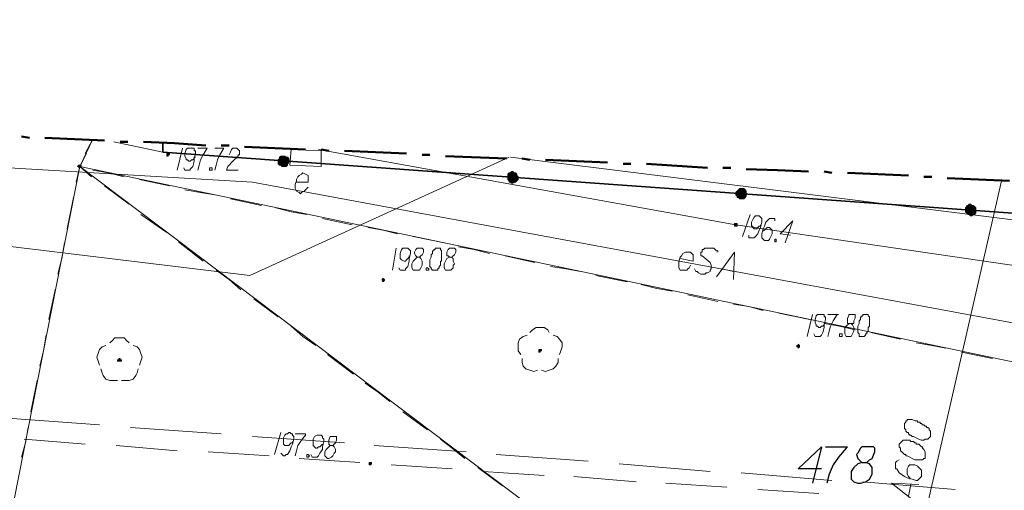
# Model space of a CAD drawing. Header units: metres. Extents: x 7431553 to 7432401, y 5544342 to 5544539.
# Tile 152 of 180: x 7432166 to 7432199, y 5544513 to 5544528. Entities that reach past the tile are written whole.
import ezdxf

# ---------------------------------------------------------------- set-up
doc = ezdxf.new("R2010")
doc.units = ezdxf.units.M
doc.header["$MEASUREMENT"] = 0
doc.layers.add('BG-PR90-PB-PZT-PZT01_2026_04_14$0$MAPA DCP', color=7, linetype='Continuous', lineweight=0)
doc.layers.add('PRIMETECH_XREF', color=7, linetype='Continuous', lineweight=5)

# ---------------------------------------------------------------- blocks, each defined once
blk = doc.blocks.new('BG-PR90-PB-PZT-PZT01_2026_04_14$0$Naddrwiną2025_v2klauzulap')
at = {"layer": 'BG-PR90-PB-PZT-PZT01_2026_04_14$0$MAPA DCP', "linetype": 'Continuous', "lineweight": 0, "transparency": 33554559}
for color, points in [(256, [(7431640.374, 5544611.549), (7431640.458, 5544611.549), (7431640.501, 5544611.591), (7431640.543, 5544611.634), (7431640.543, 5544611.676), (7431640.585, 5544611.718), (7431640.585, 5544611.761), (7431640.543, 5544611.803), (7431640.543, 5544611.845), (7431640.501, 5544611.888), (7431640.458, 5544611.888), (7431640.416, 5544611.888), (7431640.374, 5544611.888), (7431640.331, 5544611.888), (7431640.289, 5544611.845), (7431640.247, 5544611.803), (7431640.247, 5544611.761), (7431640.204, 5544611.718), (7431640.204, 5544611.676), (7431640.247, 5544611.634), (7431640.247, 5544611.591), (7431640.289, 5544611.591), (7431640.331, 5544611.549), (7431640.331, 5544611.549)]), (256, [(7431644.819, 5544606.046), (7431644.861, 5544606.046), (7431644.861, 5544606.046), (7431644.861, 5544606.046), (7431644.861, 5544606.088), (7431644.903, 5544606.088), (7431644.903, 5544606.088), (7431644.903, 5544606.088), (7431644.861, 5544606.13), (7431644.861, 5544606.13), (7431644.861, 5544606.13), (7431644.861, 5544606.13), (7431644.819, 5544606.13), (7431644.819, 5544606.13), (7431644.819, 5544606.13), (7431644.819, 5544606.13), (7431644.819, 5544606.13), (7431644.776, 5544606.088), (7431644.776, 5544606.088), (7431644.776, 5544606.088), (7431644.819, 5544606.088)]), (256, [(7431639.866, 5544604.056), (7431639.908, 5544604.056), (7431639.95, 5544604.098), (7431639.993, 5544604.098), (7431639.993, 5544604.141), (7431640.035, 5544604.183), (7431640.035, 5544604.225), (7431640.035, 5544604.268), (7431640.035, 5544604.31), (7431639.993, 5544604.352), (7431639.95, 5544604.395), (7431639.908, 5544604.395), (7431639.866, 5544604.395), (7431639.823, 5544604.395), (7431639.781, 5544604.395), (7431639.739, 5544604.352), (7431639.739, 5544604.352), (7431639.696, 5544604.31), (7431639.696, 5544604.268), (7431639.696, 5544604.225), (7431639.696, 5544604.183), (7431639.739, 5544604.141), (7431639.781, 5544604.098), (7431639.823, 5544604.056), (7431639.823, 5544604.056)]), (1, [(7431640.882, 5544604.014), (7431640.882, 5544604.014), (7431640.882, 5544604.014), (7431640.924, 5544604.014), (7431640.924, 5544604.014), (7431640.924, 5544604.056), (7431640.924, 5544604.056), (7431640.924, 5544604.056), (7431640.924, 5544604.098), (7431640.924, 5544604.098), (7431640.882, 5544604.098), (7431640.882, 5544604.098), (7431640.882, 5544604.098), (7431640.882, 5544604.098), (7431640.839, 5544604.098), (7431640.839, 5544604.098), (7431640.839, 5544604.098), (7431640.839, 5544604.056), (7431640.839, 5544604.056), (7431640.839, 5544604.056), (7431640.839, 5544604.014), (7431640.839, 5544604.014), (7431640.839, 5544604.014)]), (256, [(7431639.315, 5544596.605), (7431639.4, 5544596.605), (7431639.442, 5544596.648), (7431639.485, 5544596.648), (7431639.485, 5544596.69), (7431639.527, 5544596.732), (7431639.527, 5544596.775), (7431639.485, 5544596.817), (7431639.485, 5544596.859), (7431639.442, 5544596.902), (7431639.4, 5544596.944), (7431639.358, 5544596.944), (7431639.315, 5544596.944), (7431639.273, 5544596.902), (7431639.231, 5544596.902), (7431639.188, 5544596.859), (7431639.188, 5544596.817), (7431639.146, 5544596.775), (7431639.146, 5544596.732), (7431639.188, 5544596.69), (7431639.188, 5544596.648), (7431639.231, 5544596.605), (7431639.273, 5544596.605), (7431639.273, 5544596.605)]), (256, [(7431642.66, 5544592.499), (7431642.702, 5544592.499), (7431642.702, 5544592.499), (7431642.702, 5544592.499), (7431642.702, 5544592.499), (7431642.702, 5544592.541), (7431642.744, 5544592.541), (7431642.702, 5544592.541), (7431642.702, 5544592.541), (7431642.702, 5544592.584), (7431642.702, 5544592.584), (7431642.702, 5544592.584), (7431642.66, 5544592.584), (7431642.66, 5544592.584), (7431642.66, 5544592.584), (7431642.66, 5544592.584), (7431642.66, 5544592.541), (7431642.617, 5544592.541), (7431642.617, 5544592.541), (7431642.617, 5544592.541)]), (256, [(7431648.671, 5544592.076), (7431648.671, 5544592.076), (7431648.671, 5544592.076), (7431648.671, 5544592.076), (7431648.713, 5544592.076), (7431648.713, 5544592.118), (7431648.713, 5544592.118), (7431648.713, 5544592.118), (7431648.713, 5544592.118), (7431648.671, 5544592.16), (7431648.671, 5544592.16), (7431648.671, 5544592.16), (7431648.671, 5544592.16), (7431648.629, 5544592.16), (7431648.629, 5544592.16), (7431648.629, 5544592.16), (7431648.629, 5544592.118), (7431648.629, 5544592.118), (7431648.629, 5544592.118), (7431648.629, 5544592.118), (7431648.629, 5544592.076), (7431648.629, 5544592.076), (7431648.629, 5544592.076), (7431648.629, 5544592.076), (7431648.629, 5544592.076)]), (256, [(7431638.807, 5544589.112), (7431638.892, 5544589.112), (7431638.934, 5544589.155), (7431638.934, 5544589.197), (7431638.977, 5544589.239), (7431638.977, 5544589.282), (7431638.977, 5544589.324), (7431638.977, 5544589.366), (7431638.934, 5544589.409), (7431638.892, 5544589.409), (7431638.85, 5544589.451), (7431638.807, 5544589.451), (7431638.765, 5544589.451), (7431638.723, 5544589.451), (7431638.68, 5544589.409), (7431638.68, 5544589.366), (7431638.638, 5544589.324), (7431638.638, 5544589.282), (7431638.638, 5544589.239), (7431638.638, 5544589.197), (7431638.68, 5544589.155), (7431638.723, 5544589.155), (7431638.765, 5544589.112), (7431638.765, 5544589.112)]), (256, [(7431638.596, 5544585.472), (7431638.596, 5544585.472), (7431638.596, 5544585.472), (7431638.596, 5544585.472), (7431638.638, 5544585.472), (7431638.638, 5544585.472), (7431638.638, 5544585.514), (7431638.638, 5544585.514), (7431638.638, 5544585.514), (7431638.596, 5544585.514), (7431638.596, 5544585.556), (7431638.596, 5544585.556), (7431638.596, 5544585.556), (7431638.553, 5544585.556), (7431638.553, 5544585.556), (7431638.553, 5544585.514), (7431638.553, 5544585.514), (7431638.553, 5544585.514), (7431638.553, 5544585.514), (7431638.553, 5544585.472), (7431638.553, 5544585.472), (7431638.553, 5544585.472), (7431638.553, 5544585.472), (7431638.553, 5544585.472), (7431638.553, 5544585.472)]), (256, [(7431639.019, 5544582.635), (7431639.019, 5544582.635), (7431639.019, 5544582.635), (7431638.977, 5544582.635), (7431638.977, 5544582.678), (7431638.977, 5544582.678), (7431638.934, 5544582.678), (7431638.934, 5544582.635), (7431638.934, 5544582.635), (7431638.934, 5544582.635), (7431638.934, 5544582.635), (7431638.934, 5544582.593), (7431638.934, 5544582.593), (7431638.934, 5544582.593), (7431638.934, 5544582.593), (7431638.977, 5544582.551), (7431638.977, 5544582.593), (7431638.977, 5544582.593), (7431639.019, 5544582.593), (7431639.019, 5544582.593), (7431639.019, 5544582.593)])]:
    blk.add_hatch(color=color, dxfattribs=at).paths.add_polyline_path(points)
at = {"layer": 'BG-PR90-PB-PZT-PZT01_2026_04_14$0$MAPA DCP', "linetype": 'Continuous', "lineweight": 0, "true_color": 0x009a00, "transparency": 33554559}
for points in [[(7431645.03, 5544597.664), (7431645.03, 5544597.664), (7431644.988, 5544597.664), (7431644.988, 5544597.706), (7431644.946, 5544597.706), (7431644.946, 5544597.706), (7431644.946, 5544597.664), (7431644.946, 5544597.664), (7431644.946, 5544597.664), (7431644.946, 5544597.621), (7431644.946, 5544597.621), (7431644.946, 5544597.621), (7431644.946, 5544597.621), (7431644.988, 5544597.621), (7431644.988, 5544597.621), (7431644.988, 5544597.621), (7431644.988, 5544597.621), (7431645.03, 5544597.621), (7431645.03, 5544597.621)], [(7431645.327, 5544583.948), (7431645.327, 5544583.948), (7431645.327, 5544583.948), (7431645.327, 5544583.948), (7431645.327, 5544583.99), (7431645.284, 5544583.99), (7431645.284, 5544583.99), (7431645.284, 5544583.948), (7431645.284, 5544583.948), (7431645.242, 5544583.948), (7431645.242, 5544583.948), (7431645.242, 5544583.905), (7431645.284, 5544583.905), (7431645.284, 5544583.905), (7431645.284, 5544583.863), (7431645.284, 5544583.863), (7431645.327, 5544583.863), (7431645.327, 5544583.905), (7431645.327, 5544583.905), (7431645.327, 5544583.905), (7431645.327, 5544583.905)]]:
    blk.add_hatch(color=94, dxfattribs=at).paths.add_polyline_path(points)
at = {"layer": 'BG-PR90-PB-PZT-PZT01_2026_04_14$0$MAPA DCP', "color": 30, "linetype": 'Continuous', "lineweight": 18, "true_color": 0xff6500, "transparency": 33554687}
for points in [[(7431638.68, 5544596.69), (7431641.136, 5544616.417), (7431642.236, 5544627.72), (7431643.337, 5544644.273), (7431645.327, 5544673.694), (7431647.613, 5544690.416)], [(7431634.193, 5544494.582), (7431635.421, 5544515.283), (7431637.326, 5544536.873), (7431638.638, 5544556.135), (7431640.331, 5544569.935), (7431642.533, 5544588.181), (7431638.68, 5544596.648)]]:
    blk.add_lwpolyline(points, dxfattribs=at)
at = {"layer": 'BG-PR90-PB-PZT-PZT01_2026_04_14$0$MAPA DCP', "linetype": 'Continuous', "lineweight": 18, "transparency": 33554687}
for points in [[(7431647.782, 5544690.374), (7431650.83, 5544686.987), (7431669.838, 5544671.027), (7431674.706, 5544669.419), (7431674.071, 5544660.444), (7431673.859, 5544657.311), (7431673.182, 5544646.728), (7431669.795, 5544596.859), (7431670.727, 5544580.519), (7431669.541, 5544576.582), (7431663.784, 5544577.725), (7431638.977, 5544582.635), (7431654.894, 5544603.76), (7431656.037, 5544608.713), (7431647.147, 5544632.165), (7431642.49, 5544637.711), (7431645.919, 5544688.426), (7431646.046, 5544690.585)], [(7431639.781, 5544621.074), (7431640.204, 5544623.995), (7431642.49, 5544637.711), (7431647.147, 5544632.165), (7431646.046, 5544616.417), (7431638.977, 5544582.635), (7431638.088, 5544583.059)], [(7431649.518, 5544604.776), (7431649.645, 5544606.765)], [(7431649.306, 5544601.77), (7431649.433, 5544603.76)], [(7431649.094, 5544598.764), (7431649.264, 5544600.796)], [(7431648.925, 5544595.801), (7431649.052, 5544597.791)], [(7431648.713, 5544592.795), (7431648.84, 5544594.785)], [(7431648.502, 5544589.79), (7431648.629, 5544591.779)], [(7431648.29, 5544586.826), (7431648.417, 5544588.816)], [(7431648.078, 5544583.821), (7431648.248, 5544585.81)], [(7431638.215, 5544585.345), (7431638.511, 5544585.345), (7431638.172, 5544583.736)], [(7431638.088, 5544583.059), (7431638.977, 5544582.635), (7431663.784, 5544577.725), (7431669.541, 5544576.582), (7431669.033, 5544570.486), (7431668.61, 5544564.601), (7431667.213, 5544545.213), (7431636.479, 5544546.821)], [(7431647.867, 5544580.815), (7431648.036, 5544582.805)]]:
    blk.add_lwpolyline(points, dxfattribs=at)
at = {"layer": 'BG-PR90-PB-PZT-PZT01_2026_04_14$0$MAPA DCP', "color": 1, "linetype": 'Continuous', "lineweight": 18, "transparency": 33554687}
for points in [[(7431638.426, 5544590.425), (7431640.882, 5544604.056), (7431644.438, 5544628.398), (7431646.47, 5544652.358), (7431647.824, 5544674.245), (7431649.094, 5544690.162)], [(7431639.485, 5544588.266), (7431644.988, 5544618.026), (7431645.75, 5544622.64), (7431647.147, 5544644.273), (7431649.348, 5544670.308), (7431650.788, 5544689.908)], [(7431649.264, 5544608.205), (7431649.518, 5544611.21)], [(7431648.967, 5544604.225), (7431649.221, 5544607.189)], [(7431642.575, 5544603.421), (7431641.771, 5544604.014), (7431642.66, 5544603.971)], [(7431642.321, 5544603.59), (7431642.406, 5544603.971)], [(7431641.771, 5544603.463), (7431641.728, 5544603.463), (7431641.728, 5544603.421), (7431641.686, 5544603.379), (7431641.644, 5544603.336), (7431641.644, 5544603.294), (7431641.644, 5544603.252), (7431641.644, 5544603.209), (7431641.644, 5544603.125), (7431641.644, 5544603.04), (7431641.686, 5544602.998), (7431641.686, 5544602.955), (7431641.728, 5544602.955), (7431641.771, 5544602.955), (7431641.771, 5544602.913), (7431641.813, 5544602.913), (7431641.855, 5544602.913), (7431641.898, 5544602.913), (7431641.898, 5544602.955), (7431642.109, 5544603.209), (7431642.194, 5544603.252), (7431642.236, 5544603.252), (7431642.279, 5544603.252), (7431642.321, 5544603.252), (7431642.363, 5544603.209), (7431642.406, 5544603.209), (7431642.448, 5544603.125), (7431642.448, 5544603.082), (7431642.49, 5544603.04), (7431642.49, 5544602.998), (7431642.49, 5544602.913), (7431642.448, 5544602.828), (7431642.406, 5544602.786), (7431642.406, 5544602.744), (7431642.321, 5544602.701)], [(7431648.671, 5544600.246), (7431648.925, 5544603.209)], [(7431641.982, 5544602.236), (7431642.067, 5544602.659), (7431641.855, 5544602.659), (7431641.771, 5544602.574), (7431641.771, 5544602.532), (7431641.771, 5544602.49), (7431641.771, 5544602.405), (7431641.813, 5544602.32), (7431641.898, 5544602.278), (7431641.94, 5544602.236), (7431642.067, 5544602.193), (7431642.152, 5544602.193), (7431642.194, 5544602.193), (7431642.279, 5544602.193), (7431642.363, 5544602.236), (7431642.363, 5544602.32), (7431642.363, 5544602.363), (7431642.363, 5544602.447), (7431642.321, 5544602.49), (7431642.279, 5544602.532), (7431642.194, 5544602.574)], [(7431648.375, 5544596.224), (7431648.586, 5544599.23)], [(7431648.078, 5544592.245), (7431648.29, 5544595.251)], [(7431647.782, 5544588.266), (7431647.994, 5544591.271)], [(7431639.485, 5544589.705), (7431639.485, 5544590.086), (7431639.273, 5544590.086), (7431639.231, 5544590.001), (7431639.188, 5544589.917), (7431639.231, 5544589.874), (7431639.273, 5544589.79), (7431639.315, 5544589.747), (7431639.4, 5544589.705), (7431639.442, 5544589.705), (7431639.569, 5544589.663), (7431639.654, 5544589.663), (7431639.696, 5544589.663), (7431639.781, 5544589.705), (7431639.823, 5544589.79), (7431639.866, 5544589.832), (7431639.823, 5544589.874), (7431639.781, 5544589.959), (7431639.739, 5544590.001), (7431639.696, 5544590.044), (7431639.654, 5544590.086)], [(7431636.225, 5544533.825), (7431637.749, 5544558.675), (7431639.485, 5544588.266)], [(7431647.486, 5544584.286), (7431647.697, 5544587.25)], [(7431647.189, 5544580.265), (7431647.401, 5544583.27)]]:
    blk.add_lwpolyline(points, dxfattribs=at)
at = {"layer": 'BG-PR90-PB-PZT-PZT01_2026_04_14$0$MAPA DCP', "linetype": 'Continuous', "lineweight": 18, "transparency": 33554687}
blk.add_lwpolyline([(7431638.977, 5544582.635), (7431646.046, 5544616.417), (7431647.147, 5544632.165), (7431656.037, 5544608.713), (7431654.894, 5544603.76)], close=True, dxfattribs=at)
at = {"layer": 'BG-PR90-PB-PZT-PZT01_2026_04_14$0$MAPA DCP', "linetype": 'Continuous', "lineweight": 35, "transparency": 33554687}
blk.add_lwpolyline([(7431638.215, 5544585.345), (7431638.511, 5544585.345), (7431641.22, 5544623.106)], dxfattribs=at)
at = {"layer": 'BG-PR90-PB-PZT-PZT01_2026_04_14$0$MAPA DCP', "linetype": 'Continuous', "lineweight": 50, "transparency": 33554687}
for points in [[(7431639.442, 5544612.988), (7431639.4, 5544611.972), (7431639.358, 5544610.956)], [(7431639.315, 5544610.448), (7431639.315, 5544610.194)], [(7431639.273, 5544609.686), (7431639.188, 5544607.697)], [(7431639.188, 5544607.189), (7431639.146, 5544606.935)], [(7431639.146, 5544606.427), (7431639.104, 5544605.411), (7431639.061, 5544604.395)], [(7431639.019, 5544603.887), (7431639.019, 5544603.633)], [(7431639.019, 5544603.125), (7431638.892, 5544601.135)], [(7431638.892, 5544600.627), (7431638.892, 5544600.373)], [(7431638.85, 5544599.865), (7431638.807, 5544598.849), (7431638.765, 5544597.833)], [(7431638.765, 5544597.325), (7431638.723, 5544597.071)], [(7431638.723, 5544596.563), (7431638.638, 5544594.573)], [(7431638.596, 5544594.065), (7431638.596, 5544593.811)], [(7431638.553, 5544593.303), (7431638.511, 5544592.287), (7431638.469, 5544591.271)], [(7431638.469, 5544590.763), (7431638.426, 5544590.509)], [(7431638.426, 5544590.001), (7431638.341, 5544588.012)], [(7431638.299, 5544587.504), (7431638.299, 5544587.25)], [(7431638.299, 5544586.742), (7431638.215, 5544585.726), (7431638.172, 5544584.71)], [(7431638.172, 5544584.202), (7431638.172, 5544583.948)], [(7431638.13, 5544583.44), (7431638.045, 5544581.492)], [(7431638.045, 5544580.984), (7431638.003, 5544580.73)]]:
    blk.add_lwpolyline(points, dxfattribs=at)
at = {"layer": 'BG-PR90-PB-PZT-PZT01_2026_04_14$0$MAPA DCP', "color": 24, "linetype": 'Continuous', "lineweight": 18, "true_color": 0x9a3300, "transparency": 33554687}
for points in [[(7431656.037, 5544608.924), (7431639.4, 5544612.734)], [(7431648.544, 5544609.39), (7431648.586, 5544609.305), (7431648.629, 5544609.263), (7431648.84, 5544609.263), (7431648.84, 5544609.305), (7431648.967, 5544609.39), (7431649.094, 5544609.559), (7431649.137, 5544609.644), (7431649.179, 5544609.813), (7431649.221, 5544609.94), (7431649.221, 5544609.983), (7431649.179, 5544610.025), (7431649.137, 5544610.067), (7431649.094, 5544610.11), (7431649.01, 5544610.11), (7431648.967, 5544610.11), (7431648.883, 5544610.11), (7431648.84, 5544610.067), (7431648.756, 5544609.983), (7431648.713, 5544609.898), (7431648.713, 5544609.856), (7431648.713, 5544609.771), (7431648.713, 5544609.729), (7431648.756, 5544609.686), (7431648.84, 5544609.644), (7431648.883, 5544609.644), (7431648.967, 5544609.644), (7431649.01, 5544609.644), (7431649.094, 5544609.686), (7431649.137, 5544609.729), (7431649.179, 5544609.729)], [(7431649.899, 5544609.898), (7431649.306, 5544609.136), (7431649.348, 5544610.025)], [(7431649.729, 5544609.686), (7431649.348, 5544609.771)]]:
    blk.add_lwpolyline(points, dxfattribs=at)
at = {"layer": 'BG-PR90-PB-PZT-PZT01_2026_04_14$0$MAPA DCP', "color": 94, "linetype": 'Continuous', "lineweight": 18, "true_color": 0x009a00, "transparency": 33554687}
for points in [[(7431645.242, 5544612.438), (7431645.03, 5544611.422)], [(7431644.903, 5544610.914), (7431644.819, 5544610.448), (7431644.734, 5544609.94)], [(7431644.607, 5544609.432), (7431644.395, 5544608.459)], [(7431644.311, 5544607.951), (7431644.183, 5544607.443), (7431644.099, 5544606.935)], [(7431643.972, 5544606.469), (7431643.76, 5544605.453)], [(7431643.676, 5544604.945), (7431643.549, 5544604.479), (7431643.464, 5544603.971)], [(7431643.379, 5544603.463), (7431643.168, 5544602.49)], [(7431643.041, 5544601.982), (7431642.956, 5544601.474), (7431642.829, 5544600.966)], [(7431642.744, 5544600.5), (7431642.533, 5544599.484)], [(7431642.406, 5544598.976), (7431642.321, 5544598.51), (7431642.236, 5544598.002)], [(7431644.48, 5544598.087), (7431644.522, 5544598.214), (7431644.607, 5544598.299), (7431644.734, 5544598.383), (7431644.861, 5544598.383), (7431644.988, 5544598.341), (7431645.115, 5544598.299)], [(7431645.242, 5544598.256), (7431645.369, 5544598.256), (7431645.496, 5544598.172), (7431645.581, 5544598.087), (7431645.623, 5544597.96), (7431645.665, 5544597.833), (7431645.623, 5544597.706)], [(7431644.395, 5544597.325), (7431644.311, 5544597.41), (7431644.226, 5544597.537), (7431644.226, 5544597.791), (7431644.311, 5544597.918), (7431644.395, 5544597.96)], [(7431642.109, 5544597.494), (7431641.898, 5544596.521)], [(7431645.623, 5544597.579), (7431645.665, 5544597.452), (7431645.623, 5544597.325), (7431645.581, 5544597.198), (7431645.496, 5544597.113), (7431645.369, 5544597.071), (7431645.242, 5544597.071)], [(7431645.115, 5544597.029), (7431644.988, 5544596.944), (7431644.734, 5544596.944), (7431644.607, 5544596.986), (7431644.522, 5544597.113), (7431644.48, 5544597.24)], [(7431648.798, 5544595.632), (7431649.391, 5544596.436)], [(7431641.813, 5544596.013), (7431641.686, 5544595.505), (7431641.601, 5544594.997)], [(7431647.867, 5544594.404), (7431648.163, 5544594.785), (7431648.502, 5544595.208)], [(7431641.474, 5544594.531), (7431641.263, 5544593.515)], [(7431646.978, 5544593.176), (7431647.57, 5544593.981)], [(7431641.178, 5544593.007), (7431641.051, 5544592.541), (7431640.966, 5544592.033)], [(7431646.046, 5544591.949), (7431646.342, 5544592.372), (7431646.639, 5544592.753)], [(7431640.882, 5544591.525), (7431640.67, 5544590.552)], [(7431645.115, 5544590.721), (7431645.75, 5544591.568)], [(7431644.183, 5544589.536), (7431644.522, 5544589.917), (7431644.819, 5544590.34)], [(7431640.543, 5544590.044), (7431640.458, 5544589.536), (7431640.331, 5544589.028)], [(7431643.295, 5544588.308), (7431643.887, 5544589.112)], [(7431640.247, 5544588.562), (7431640.035, 5544587.546)], [(7431642.363, 5544587.08), (7431642.66, 5544587.504), (7431642.998, 5544587.885)], [(7431639.908, 5544587.038), (7431639.823, 5544586.572), (7431639.739, 5544586.064)], [(7431641.432, 5544585.853), (7431642.067, 5544586.657)], [(7431639.612, 5544585.556), (7431639.4, 5544584.583)], [(7431640.543, 5544584.625), (7431640.839, 5544585.048), (7431641.136, 5544585.472)], [(7431644.819, 5544584.371), (7431644.861, 5544584.498), (7431644.946, 5544584.583), (7431645.073, 5544584.625), (7431645.2, 5544584.667), (7431645.327, 5544584.625), (7431645.454, 5544584.583)], [(7431645.581, 5544584.54), (7431645.708, 5544584.498), (7431645.792, 5544584.456), (7431645.919, 5544584.371), (7431645.962, 5544584.244), (7431645.962, 5544584.117), (7431645.962, 5544583.99)], [(7431639.315, 5544584.075), (7431639.188, 5544583.567), (7431639.104, 5544583.059)], [(7431639.612, 5544583.44), (7431640.204, 5544584.244)], [(7431644.734, 5544583.609), (7431644.649, 5544583.694), (7431644.565, 5544583.778), (7431644.565, 5544584.075), (7431644.649, 5544584.159), (7431644.734, 5544584.244)], [(7431645.962, 5544583.863), (7431645.962, 5544583.609), (7431645.919, 5544583.482), (7431645.792, 5544583.397), (7431645.708, 5544583.355), (7431645.581, 5544583.313)], [(7431645.454, 5544583.27), (7431645.327, 5544583.228), (7431645.2, 5544583.186), (7431645.073, 5544583.228), (7431644.946, 5544583.27), (7431644.861, 5544583.355), (7431644.819, 5544583.482)], [(7431638.088, 5544583.059), (7431638.553, 5544582.805)], [(7431638.977, 5544582.635), (7431639.315, 5544583.016)], [(7431638.977, 5544582.635), (7431638.553, 5544582.847)], [(7431638.977, 5544582.635), (7431639.485, 5544582.508)], [(7431639.993, 5544582.424), (7431641.009, 5544582.212)], [(7431641.474, 5544582.127), (7431641.982, 5544582.043), (7431642.49, 5544581.916)], [(7431642.998, 5544581.831), (7431643.972, 5544581.619)], [(7431644.48, 5544581.535), (7431644.988, 5544581.45), (7431645.496, 5544581.323)], [(7431645.962, 5544581.238), (7431646.978, 5544581.027)], [(7431647.486, 5544580.942), (7431647.994, 5544580.857), (7431648.459, 5544580.73)]]:
    blk.add_lwpolyline(points, dxfattribs=at)
at = {"layer": 'BG-PR90-PB-PZT-PZT01_2026_04_14$0$MAPA DCP', "linetype": 'Continuous', "lineweight": 0, "transparency": 33554687}
for points in [[(7431640.374, 5544611.549), (7431640.458, 5544611.549), (7431640.501, 5544611.591), (7431640.543, 5544611.634), (7431640.543, 5544611.676), (7431640.585, 5544611.718), (7431640.585, 5544611.761), (7431640.543, 5544611.803), (7431640.543, 5544611.845), (7431640.501, 5544611.888), (7431640.458, 5544611.888), (7431640.416, 5544611.888), (7431640.374, 5544611.888), (7431640.331, 5544611.888), (7431640.289, 5544611.845), (7431640.247, 5544611.803), (7431640.247, 5544611.761), (7431640.204, 5544611.718), (7431640.204, 5544611.676), (7431640.247, 5544611.634), (7431640.247, 5544611.591), (7431640.289, 5544611.591), (7431640.331, 5544611.549)], [(7431644.819, 5544606.046), (7431644.861, 5544606.046), (7431644.861, 5544606.046), (7431644.861, 5544606.046), (7431644.861, 5544606.088), (7431644.903, 5544606.088), (7431644.903, 5544606.088), (7431644.903, 5544606.088), (7431644.861, 5544606.13), (7431644.861, 5544606.13), (7431644.861, 5544606.13), (7431644.861, 5544606.13), (7431644.819, 5544606.13), (7431644.819, 5544606.13), (7431644.819, 5544606.13), (7431644.819, 5544606.13), (7431644.819, 5544606.13), (7431644.776, 5544606.088), (7431644.776, 5544606.088), (7431644.776, 5544606.088), (7431644.819, 5544606.088), (7431644.819, 5544606.046), (7431644.819, 5544606.046)], [(7431639.866, 5544604.056), (7431639.908, 5544604.056), (7431639.95, 5544604.098), (7431639.993, 5544604.098), (7431639.993, 5544604.141), (7431640.035, 5544604.183), (7431640.035, 5544604.225), (7431640.035, 5544604.268), (7431640.035, 5544604.31), (7431639.993, 5544604.352), (7431639.95, 5544604.395), (7431639.908, 5544604.395), (7431639.866, 5544604.395), (7431639.823, 5544604.395), (7431639.781, 5544604.395), (7431639.739, 5544604.352), (7431639.739, 5544604.352), (7431639.696, 5544604.31), (7431639.696, 5544604.268), (7431639.696, 5544604.225), (7431639.696, 5544604.183), (7431639.739, 5544604.141), (7431639.781, 5544604.098), (7431639.823, 5544604.056)], [(7431639.315, 5544596.605), (7431639.4, 5544596.605), (7431639.442, 5544596.648), (7431639.485, 5544596.648), (7431639.485, 5544596.69), (7431639.527, 5544596.732), (7431639.527, 5544596.775), (7431639.485, 5544596.817), (7431639.485, 5544596.859), (7431639.442, 5544596.902), (7431639.4, 5544596.944), (7431639.358, 5544596.944), (7431639.315, 5544596.944), (7431639.273, 5544596.902), (7431639.231, 5544596.902), (7431639.188, 5544596.859), (7431639.188, 5544596.817), (7431639.146, 5544596.775), (7431639.146, 5544596.732), (7431639.188, 5544596.69), (7431639.188, 5544596.648), (7431639.231, 5544596.605), (7431639.273, 5544596.605)], [(7431642.66, 5544592.499), (7431642.702, 5544592.499), (7431642.702, 5544592.499), (7431642.702, 5544592.499), (7431642.702, 5544592.499), (7431642.702, 5544592.541), (7431642.744, 5544592.541), (7431642.702, 5544592.541), (7431642.702, 5544592.541), (7431642.702, 5544592.584), (7431642.702, 5544592.584), (7431642.702, 5544592.584), (7431642.66, 5544592.584), (7431642.66, 5544592.584), (7431642.66, 5544592.584), (7431642.66, 5544592.584), (7431642.66, 5544592.541), (7431642.617, 5544592.541), (7431642.617, 5544592.541), (7431642.617, 5544592.541), (7431642.66, 5544592.499), (7431642.66, 5544592.499), (7431642.66, 5544592.499)], [(7431648.671, 5544592.076), (7431648.671, 5544592.076), (7431648.671, 5544592.076), (7431648.671, 5544592.076), (7431648.713, 5544592.076), (7431648.713, 5544592.118), (7431648.713, 5544592.118), (7431648.713, 5544592.118), (7431648.713, 5544592.118), (7431648.671, 5544592.16), (7431648.671, 5544592.16), (7431648.671, 5544592.16), (7431648.671, 5544592.16), (7431648.629, 5544592.16), (7431648.629, 5544592.16), (7431648.629, 5544592.16), (7431648.629, 5544592.118), (7431648.629, 5544592.118), (7431648.629, 5544592.118), (7431648.629, 5544592.118), (7431648.629, 5544592.076), (7431648.629, 5544592.076), (7431648.629, 5544592.076), (7431648.629, 5544592.076)], [(7431638.807, 5544589.112), (7431638.892, 5544589.112), (7431638.934, 5544589.155), (7431638.934, 5544589.197), (7431638.977, 5544589.239), (7431638.977, 5544589.282), (7431638.977, 5544589.324), (7431638.977, 5544589.366), (7431638.934, 5544589.409), (7431638.892, 5544589.409), (7431638.85, 5544589.451), (7431638.807, 5544589.451), (7431638.765, 5544589.451), (7431638.723, 5544589.451), (7431638.68, 5544589.409), (7431638.68, 5544589.366), (7431638.638, 5544589.324), (7431638.638, 5544589.282), (7431638.638, 5544589.239), (7431638.638, 5544589.197), (7431638.68, 5544589.155), (7431638.723, 5544589.155), (7431638.765, 5544589.112)], [(7431638.596, 5544585.472), (7431638.596, 5544585.472), (7431638.596, 5544585.472), (7431638.596, 5544585.472), (7431638.638, 5544585.472), (7431638.638, 5544585.472), (7431638.638, 5544585.514), (7431638.638, 5544585.514), (7431638.638, 5544585.514), (7431638.596, 5544585.514), (7431638.596, 5544585.556), (7431638.596, 5544585.556), (7431638.596, 5544585.556), (7431638.553, 5544585.556), (7431638.553, 5544585.556), (7431638.553, 5544585.514), (7431638.553, 5544585.514), (7431638.553, 5544585.514), (7431638.553, 5544585.514), (7431638.553, 5544585.472), (7431638.553, 5544585.472), (7431638.553, 5544585.472), (7431638.553, 5544585.472), (7431638.553, 5544585.472)], [(7431639.019, 5544582.635), (7431639.019, 5544582.635), (7431639.019, 5544582.635), (7431638.977, 5544582.635), (7431638.977, 5544582.678), (7431638.977, 5544582.678), (7431638.934, 5544582.678), (7431638.934, 5544582.635), (7431638.934, 5544582.635), (7431638.934, 5544582.635), (7431638.934, 5544582.635), (7431638.934, 5544582.593), (7431638.934, 5544582.593), (7431638.934, 5544582.593), (7431638.934, 5544582.593), (7431638.977, 5544582.551), (7431638.977, 5544582.593), (7431638.977, 5544582.593), (7431639.019, 5544582.593), (7431639.019, 5544582.593)]]:
    blk.add_lwpolyline(points, close=True, dxfattribs=at)
at = {"layer": 'BG-PR90-PB-PZT-PZT01_2026_04_14$0$MAPA DCP', "color": 24, "linetype": 'Continuous', "lineweight": 18, "true_color": 0x9a3300, "transparency": 33554687}
for points in [[(7431647.358, 5544609.559), (7431647.528, 5544609.559), (7431647.57, 5544609.602), (7431647.613, 5544609.602), (7431647.655, 5544609.644), (7431647.655, 5544609.686), (7431647.697, 5544609.686), (7431647.74, 5544609.729), (7431647.74, 5544609.771), (7431647.782, 5544609.813), (7431647.782, 5544609.856), (7431647.824, 5544609.94), (7431647.867, 5544610.025), (7431647.909, 5544610.11), (7431647.909, 5544610.194), (7431647.867, 5544610.237), (7431647.867, 5544610.279), (7431647.867, 5544610.321), (7431647.824, 5544610.364), (7431647.782, 5544610.406), (7431647.74, 5544610.406), (7431647.697, 5544610.406), (7431647.655, 5544610.406), (7431647.613, 5544610.406), (7431647.57, 5544610.364), (7431647.528, 5544610.364), (7431647.486, 5544610.321), (7431647.486, 5544610.279), (7431647.443, 5544610.279), (7431647.443, 5544610.237), (7431647.401, 5544610.194), (7431647.401, 5544610.152), (7431647.358, 5544610.11), (7431647.358, 5544610.067), (7431647.316, 5544610.067), (7431647.316, 5544609.983), (7431647.274, 5544609.983), (7431647.274, 5544609.94), (7431647.274, 5544609.898), (7431647.232, 5544609.813), (7431647.232, 5544609.771), (7431647.232, 5544609.729), (7431647.232, 5544609.686), (7431647.232, 5544609.644), (7431647.274, 5544609.644), (7431647.274, 5544609.602), (7431647.316, 5544609.602)], [(7431648.036, 5544609.39), (7431648.121, 5544609.39), (7431648.163, 5544609.432), (7431648.248, 5544609.432), (7431648.29, 5544609.475), (7431648.332, 5544609.517), (7431648.375, 5544609.559), (7431648.375, 5544609.602), (7431648.417, 5544609.602), (7431648.417, 5544609.644), (7431648.459, 5544609.729), (7431648.502, 5544609.813), (7431648.544, 5544609.898), (7431648.544, 5544609.983), (7431648.544, 5544610.025), (7431648.544, 5544610.11), (7431648.544, 5544610.152), (7431648.502, 5544610.194), (7431648.502, 5544610.237), (7431648.459, 5544610.237), (7431648.417, 5544610.237), (7431648.332, 5544610.237), (7431648.29, 5544610.237), (7431648.205, 5544610.194), (7431648.163, 5544610.152), (7431648.121, 5544610.152), (7431648.121, 5544610.11), (7431648.078, 5544610.067), (7431648.036, 5544610.025), (7431648.036, 5544609.983), (7431648.036, 5544609.94), (7431647.994, 5544609.94), (7431647.994, 5544609.898), (7431647.951, 5544609.856), (7431647.951, 5544609.813), (7431647.951, 5544609.771), (7431647.909, 5544609.729), (7431647.909, 5544609.686), (7431647.909, 5544609.644), (7431647.909, 5544609.602), (7431647.909, 5544609.559), (7431647.909, 5544609.517), (7431647.951, 5544609.475), (7431647.994, 5544609.432)]]:
    blk.add_lwpolyline(points, close=True, dxfattribs=at)
at = {"layer": 'BG-PR90-PB-PZT-PZT01_2026_04_14$0$MAPA DCP', "linetype": 'Continuous', "lineweight": 9, "transparency": 33554687}
for points in [[(7431643.803, 5544608.289), (7431643.803, 5544608.205), (7431643.845, 5544608.205), (7431643.845, 5544608.162), (7431643.887, 5544608.162), (7431643.887, 5544608.12), (7431643.93, 5544608.12), (7431643.972, 5544608.12), (7431644.014, 5544608.078), (7431644.057, 5544608.078), (7431644.099, 5544608.078), (7431644.183, 5544608.035), (7431644.268, 5544608.035), (7431644.353, 5544608.035), (7431644.395, 5544608.035), (7431644.438, 5544608.078), (7431644.48, 5544608.078), (7431644.522, 5544608.078), (7431644.522, 5544608.12), (7431644.522, 5544608.162), (7431644.522, 5544608.205), (7431644.522, 5544608.247), (7431644.48, 5544608.289), (7431644.438, 5544608.289), (7431644.438, 5544608.332), (7431644.395, 5544608.332), (7431644.353, 5544608.374), (7431644.311, 5544608.374), (7431644.268, 5544608.374), (7431644.226, 5544608.374), (7431644.183, 5544608.416), (7431644.141, 5544608.416), (7431644.099, 5544608.416), (7431644.057, 5544608.416), (7431644.014, 5544608.416), (7431643.972, 5544608.416), (7431643.93, 5544608.416), (7431643.887, 5544608.416), (7431643.845, 5544608.374), (7431643.803, 5544608.374), (7431643.803, 5544608.332)], [(7431644.438, 5544607.485), (7431644.438, 5544607.527), (7431644.522, 5544607.527), (7431644.522, 5544607.443), (7431644.48, 5544607.443), (7431644.438, 5544607.443)], [(7431641.644, 5544594.319), (7431641.644, 5544594.235), (7431641.686, 5544594.235), (7431641.686, 5544594.192), (7431641.728, 5544594.192), (7431641.728, 5544594.15), (7431641.771, 5544594.15), (7431641.813, 5544594.15), (7431641.855, 5544594.108), (7431641.898, 5544594.108), (7431641.94, 5544594.108), (7431642.025, 5544594.065), (7431642.109, 5544594.065), (7431642.194, 5544594.065), (7431642.236, 5544594.065), (7431642.279, 5544594.108), (7431642.321, 5544594.108), (7431642.363, 5544594.15), (7431642.363, 5544594.192), (7431642.363, 5544594.235), (7431642.363, 5544594.277), (7431642.363, 5544594.319), (7431642.321, 5544594.319), (7431642.279, 5544594.362), (7431642.236, 5544594.362), (7431642.194, 5544594.404), (7431642.152, 5544594.404), (7431642.109, 5544594.404), (7431642.067, 5544594.404), (7431642.067, 5544594.446), (7431642.025, 5544594.446), (7431641.982, 5544594.446), (7431641.94, 5544594.446), (7431641.898, 5544594.446), (7431641.855, 5544594.446), (7431641.813, 5544594.446), (7431641.771, 5544594.446), (7431641.728, 5544594.446), (7431641.686, 5544594.404), (7431641.644, 5544594.404), (7431641.644, 5544594.362)], [(7431642.279, 5544593.938), (7431642.279, 5544593.981), (7431642.321, 5544594.023), (7431642.363, 5544594.023), (7431642.363, 5544593.981), (7431642.363, 5544593.938), (7431642.321, 5544593.938)], [(7431648.375, 5544590.086), (7431648.417, 5544590.128), (7431648.459, 5544590.086), (7431648.459, 5544590.044), (7431648.417, 5544590.044), (7431648.375, 5544590.044)], [(7431639.019, 5544586.911), (7431639.019, 5544586.953), (7431639.104, 5544586.953), (7431639.104, 5544586.869), (7431639.061, 5544586.869), (7431639.019, 5544586.869)]]:
    blk.add_lwpolyline(points, close=True, dxfattribs=at)
at = {"layer": 'BG-PR90-PB-PZT-PZT01_2026_04_14$0$MAPA DCP', "linetype": 'Continuous', "lineweight": 25, "transparency": 33554687}
for points in [[(7431648.629, 5544608.162), (7431648.629, 5544608.332), (7431648.544, 5544608.416), (7431648.502, 5544608.501), (7431648.29, 5544608.586), (7431648.163, 5544608.586), (7431648.121, 5544608.543), (7431648.121, 5544608.416), (7431648.121, 5544608.332), (7431648.121, 5544608.162), (7431648.163, 5544608.12), (7431648.332, 5544608.035), (7431648.375, 5544607.993), (7431648.502, 5544608.035), (7431648.544, 5544608.078), (7431648.629, 5544608.162), (7431648.671, 5544608.035), (7431648.798, 5544607.908), (7431648.925, 5544607.824), (7431648.967, 5544607.824), (7431649.179, 5544607.824), (7431649.264, 5544607.908), (7431649.306, 5544608.035), (7431649.306, 5544608.12), (7431649.264, 5544608.289), (7431649.179, 5544608.416), (7431649.01, 5544608.501), (7431648.925, 5544608.501), (7431648.798, 5544608.501), (7431648.671, 5544608.416), (7431648.629, 5544608.289)], [(7431648.121, 5544606.977), (7431648.121, 5544607.697), (7431648.163, 5544607.654), (7431648.459, 5544607.4), (7431648.713, 5544607.231), (7431649.01, 5544607.104), (7431649.306, 5544607.019)], [(7431648.84, 5544606.85), (7431648.84, 5544606.088), (7431648.121, 5544606.85), (7431649.306, 5544606.554)]]:
    blk.add_lwpolyline(points, dxfattribs=at)
at = {"layer": 'BG-PR90-PB-PZT-PZT01_2026_04_14$0$MAPA DCP', "linetype": 'Continuous', "lineweight": 9, "transparency": 33554687}
for points in [[(7431644.099, 5544607.781), (7431644.099, 5544607.908), (7431644.014, 5544607.908), (7431643.93, 5544607.951), (7431643.845, 5544607.951), (7431643.803, 5544607.951), (7431643.803, 5544607.866), (7431643.803, 5544607.824), (7431643.803, 5544607.739), (7431643.845, 5544607.739), (7431643.93, 5544607.697), (7431643.972, 5544607.697), (7431644.057, 5544607.697), (7431644.099, 5544607.697), (7431644.099, 5544607.781), (7431644.141, 5544607.697), (7431644.226, 5544607.612), (7431644.311, 5544607.612), (7431644.353, 5544607.612), (7431644.438, 5544607.612), (7431644.522, 5544607.654), (7431644.522, 5544607.697), (7431644.522, 5544607.739), (7431644.522, 5544607.824), (7431644.438, 5544607.866), (7431644.353, 5544607.908), (7431644.311, 5544607.908), (7431644.226, 5544607.908), (7431644.141, 5544607.866), (7431644.099, 5544607.824)], [(7431643.803, 5544607.062), (7431643.803, 5544607.4), (7431643.803, 5544607.358), (7431644.014, 5544607.231), (7431644.183, 5544607.146), (7431644.353, 5544607.104), (7431644.522, 5544607.062)], [(7431644.438, 5544606.596), (7431644.522, 5544606.638), (7431644.522, 5544606.808), (7431644.48, 5544606.85), (7431644.395, 5544606.892), (7431644.226, 5544606.935), (7431644.141, 5544606.935), (7431643.972, 5544606.977), (7431643.887, 5544606.977), (7431643.887, 5544606.935), (7431643.803, 5544606.935), (7431643.803, 5544606.892), (7431643.803, 5544606.85), (7431643.803, 5544606.808), (7431643.803, 5544606.765), (7431643.803, 5544606.723), (7431643.845, 5544606.681), (7431643.972, 5544606.638), (7431644.014, 5544606.638), (7431644.057, 5544606.638), (7431644.141, 5544606.681), (7431644.183, 5544606.681), (7431644.183, 5544606.723), (7431644.226, 5544606.765), (7431644.226, 5544606.808), (7431644.183, 5544606.85), (7431644.183, 5544606.892), (7431644.141, 5544606.935), (7431644.099, 5544606.935), (7431644.099, 5544606.977)], [(7431643.803, 5544606.554), (7431644.522, 5544606.384)], [(7431641.94, 5544594.7), (7431641.94, 5544594.785), (7431641.898, 5544594.827), (7431641.855, 5544594.87), (7431641.771, 5544594.912), (7431641.686, 5544594.912), (7431641.644, 5544594.87), (7431641.644, 5544594.827), (7431641.644, 5544594.785), (7431641.644, 5544594.7), (7431641.686, 5544594.658), (7431641.771, 5544594.616), (7431641.813, 5544594.616), (7431641.898, 5544594.616), (7431641.898, 5544594.658), (7431641.94, 5544594.7), (7431641.982, 5544594.616), (7431642.067, 5544594.573), (7431642.152, 5544594.531), (7431642.194, 5544594.531), (7431642.279, 5544594.531), (7431642.363, 5544594.573), (7431642.363, 5544594.616), (7431642.363, 5544594.658), (7431642.363, 5544594.743), (7431642.279, 5544594.827), (7431642.194, 5544594.827), (7431642.152, 5544594.87), (7431642.067, 5544594.827), (7431641.982, 5544594.827), (7431641.94, 5544594.743)], [(7431641.94, 5544593.642), (7431641.94, 5544593.727), (7431641.898, 5544593.769), (7431641.855, 5544593.811), (7431641.771, 5544593.854), (7431641.686, 5544593.854), (7431641.644, 5544593.811), (7431641.644, 5544593.769), (7431641.644, 5544593.727), (7431641.644, 5544593.642), (7431641.686, 5544593.6), (7431641.771, 5544593.557), (7431641.813, 5544593.557), (7431641.898, 5544593.6), (7431641.94, 5544593.642), (7431641.982, 5544593.6), (7431642.067, 5544593.515), (7431642.152, 5544593.473), (7431642.194, 5544593.473), (7431642.279, 5544593.473), (7431642.363, 5544593.515), (7431642.363, 5544593.557), (7431642.363, 5544593.642), (7431642.363, 5544593.727), (7431642.279, 5544593.769), (7431642.194, 5544593.811), (7431642.152, 5544593.811), (7431642.067, 5544593.811), (7431641.982, 5544593.769), (7431641.94, 5544593.727)], [(7431642.279, 5544593.049), (7431642.363, 5544593.092), (7431642.363, 5544593.261), (7431642.321, 5544593.261), (7431642.236, 5544593.346), (7431642.067, 5544593.388), (7431641.982, 5544593.388), (7431641.813, 5544593.43), (7431641.728, 5544593.43), (7431641.686, 5544593.388), (7431641.644, 5544593.346), (7431641.644, 5544593.303), (7431641.644, 5544593.261), (7431641.644, 5544593.219), (7431641.644, 5544593.176), (7431641.686, 5544593.134), (7431641.813, 5544593.092), (7431641.855, 5544593.092), (7431641.898, 5544593.092), (7431641.982, 5544593.092), (7431642.025, 5544593.134), (7431642.067, 5544593.219), (7431642.067, 5544593.261), (7431642.025, 5544593.303), (7431641.982, 5544593.346), (7431641.94, 5544593.388), (7431641.898, 5544593.388)], [(7431641.644, 5544592.965), (7431642.363, 5544592.838)], [(7431648.078, 5544590.806), (7431648.078, 5544590.89), (7431648.036, 5544590.933), (7431647.994, 5544590.975), (7431647.909, 5544591.017), (7431647.824, 5544591.017), (7431647.782, 5544591.017), (7431647.782, 5544590.933), (7431647.782, 5544590.89), (7431647.782, 5544590.806), (7431647.909, 5544590.763), (7431647.994, 5544590.763), (7431648.036, 5544590.763), (7431648.078, 5544590.806), (7431648.121, 5544590.763), (7431648.205, 5544590.679), (7431648.29, 5544590.636), (7431648.417, 5544590.636), (7431648.459, 5544590.679), (7431648.502, 5544590.721), (7431648.502, 5544590.763), (7431648.459, 5544590.848), (7431648.417, 5544590.89), (7431648.332, 5544590.933), (7431648.29, 5544590.975), (7431648.205, 5544590.975), (7431648.121, 5544590.933), (7431648.078, 5544590.89)], [(7431648.375, 5544590.171), (7431648.459, 5544590.213), (7431648.459, 5544590.382), (7431648.417, 5544590.425), (7431648.332, 5544590.467), (7431648.205, 5544590.552), (7431648.121, 5544590.552), (7431647.951, 5544590.594), (7431647.867, 5544590.594), (7431647.824, 5544590.552), (7431647.782, 5544590.552), (7431647.74, 5544590.509), (7431647.74, 5544590.425), (7431647.74, 5544590.382), (7431647.782, 5544590.298), (7431647.867, 5544590.255), (7431647.951, 5544590.255), (7431647.994, 5544590.255), (7431648.078, 5544590.255), (7431648.121, 5544590.298), (7431648.163, 5544590.34), (7431648.163, 5544590.382), (7431648.121, 5544590.425), (7431648.121, 5544590.467), (7431648.078, 5544590.509), (7431648.036, 5544590.552)], [(7431647.697, 5544589.663), (7431647.697, 5544590.001), (7431647.74, 5544590.001), (7431647.909, 5544589.874), (7431648.078, 5544589.747), (7431648.248, 5544589.705), (7431648.417, 5544589.663)], [(7431648.332, 5544589.197), (7431648.375, 5544589.239), (7431648.417, 5544589.282), (7431648.417, 5544589.324), (7431648.375, 5544589.366), (7431648.375, 5544589.409), (7431648.248, 5544589.493), (7431648.121, 5544589.536), (7431648.036, 5544589.578), (7431647.867, 5544589.62), (7431647.782, 5544589.62), (7431647.74, 5544589.578), (7431647.697, 5544589.578), (7431647.697, 5544589.536), (7431647.655, 5544589.493), (7431647.655, 5544589.451), (7431647.697, 5544589.409), (7431647.697, 5544589.366), (7431647.74, 5544589.324), (7431647.824, 5544589.282), (7431647.867, 5544589.282), (7431647.909, 5544589.282), (7431647.994, 5544589.282), (7431648.036, 5544589.282), (7431648.078, 5544589.324), (7431648.078, 5544589.366), (7431648.078, 5544589.409), (7431648.078, 5544589.451), (7431648.036, 5544589.493), (7431647.994, 5544589.536), (7431647.994, 5544589.578), (7431647.951, 5544589.578)], [(7431647.655, 5544589.197), (7431648.375, 5544588.985)], [(7431638.596, 5544587.504), (7431638.511, 5544587.546), (7431638.426, 5544587.588), (7431638.384, 5544587.631), (7431638.384, 5544587.673), (7431638.384, 5544587.715), (7431638.384, 5544587.758), (7431638.426, 5544587.8), (7431638.469, 5544587.842), (7431638.511, 5544587.842), (7431638.553, 5544587.842), (7431638.596, 5544587.842), (7431638.596, 5544587.8), (7431638.638, 5544587.8), (7431638.807, 5544587.631), (7431638.977, 5544587.461), (7431639.104, 5544587.419), (7431639.104, 5544587.8)], [(7431638.384, 5544587.038), (7431638.384, 5544587.334), (7431638.596, 5544587.207), (7431638.765, 5544587.123), (7431638.934, 5544587.08), (7431639.104, 5544587.038)], [(7431638.384, 5544586.488), (7431638.384, 5544586.784), (7431638.596, 5544586.657), (7431638.765, 5544586.572), (7431638.934, 5544586.53), (7431639.104, 5544586.488)], [(7431639.019, 5544586.022), (7431639.104, 5544586.064), (7431639.104, 5544586.234), (7431639.061, 5544586.234), (7431638.977, 5544586.318), (7431638.807, 5544586.361), (7431638.723, 5544586.361), (7431638.553, 5544586.403), (7431638.469, 5544586.403), (7431638.469, 5544586.361), (7431638.384, 5544586.361), (7431638.384, 5544586.318), (7431638.384, 5544586.276), (7431638.384, 5544586.234), (7431638.384, 5544586.191), (7431638.384, 5544586.149), (7431638.426, 5544586.107), (7431638.553, 5544586.064), (7431638.596, 5544586.064), (7431638.638, 5544586.064), (7431638.723, 5544586.107), (7431638.765, 5544586.107), (7431638.765, 5544586.149), (7431638.807, 5544586.191), (7431638.807, 5544586.234), (7431638.765, 5544586.276), (7431638.765, 5544586.318), (7431638.723, 5544586.361), (7431638.68, 5544586.361), (7431638.68, 5544586.403)], [(7431638.384, 5544585.98), (7431639.104, 5544585.81)]]:
    blk.add_lwpolyline(points, dxfattribs=at)
at = {"layer": 'BG-PR90-PB-PZT-PZT01_2026_04_14$0$MAPA DCP', "color": 1, "linetype": 'Continuous', "lineweight": 9, "transparency": 33554687}
for points in [[(7431641.22, 5544605.834), (7431641.178, 5544605.495), (7431640.755, 5544605.919), (7431641.474, 5544605.665)], [(7431640.755, 5544605.326), (7431640.67, 5544605.326), (7431640.67, 5544605.157), (7431640.712, 5544605.114), (7431640.797, 5544605.03), (7431640.924, 5544604.987), (7431641.009, 5544604.945), (7431641.178, 5544604.903), (7431641.263, 5544604.903), (7431641.305, 5544604.903), (7431641.347, 5544604.945), (7431641.39, 5544604.987), (7431641.39, 5544605.03), (7431641.39, 5544605.072), (7431641.39, 5544605.114), (7431641.347, 5544605.157), (7431641.263, 5544605.199), (7431641.178, 5544605.241), (7431641.136, 5544605.241), (7431641.051, 5544605.241), (7431641.009, 5544605.199), (7431640.966, 5544605.157), (7431640.966, 5544605.114), (7431640.966, 5544605.072), (7431641.009, 5544605.03), (7431641.051, 5544604.987), (7431641.051, 5544604.945), (7431641.093, 5544604.945)], [(7431641.22, 5544604.479), (7431641.305, 5544604.479), (7431641.305, 5544604.649), (7431641.263, 5544604.691), (7431641.178, 5544604.776), (7431641.051, 5544604.818), (7431640.966, 5544604.86), (7431640.797, 5544604.903), (7431640.712, 5544604.903), (7431640.67, 5544604.903), (7431640.628, 5544604.86), (7431640.585, 5544604.818), (7431640.585, 5544604.776), (7431640.585, 5544604.733), (7431640.585, 5544604.691), (7431640.628, 5544604.649), (7431640.712, 5544604.606), (7431640.797, 5544604.564), (7431640.839, 5544604.564), (7431640.924, 5544604.564), (7431640.924, 5544604.606), (7431640.966, 5544604.606), (7431641.008, 5544604.649), (7431641.008, 5544604.691), (7431641.008, 5544604.733), (7431640.966, 5544604.776), (7431640.924, 5544604.818), (7431640.924, 5544604.86), (7431640.882, 5544604.86)], [(7431640.543, 5544604.522), (7431641.263, 5544604.268)]]:
    blk.add_lwpolyline(points, dxfattribs=at)
blk.add_lwpolyline([(7431641.347, 5544605.326), (7431641.347, 5544605.368), (7431641.432, 5544605.368), (7431641.432, 5544605.326), (7431641.39, 5544605.326)], close=True, dxfattribs=at)
at = {"layer": 'BG-PR90-PB-PZT-PZT01_2026_04_14$0$MAPA DCP', "color": 1, "linetype": 'Continuous', "lineweight": 0, "transparency": 33554687}
blk.add_lwpolyline([(7431640.882, 5544604.014), (7431640.882, 5544604.014), (7431640.882, 5544604.014), (7431640.924, 5544604.014), (7431640.924, 5544604.014), (7431640.924, 5544604.056), (7431640.924, 5544604.056), (7431640.924, 5544604.056), (7431640.924, 5544604.098), (7431640.924, 5544604.098), (7431640.882, 5544604.098), (7431640.882, 5544604.098), (7431640.882, 5544604.098), (7431640.882, 5544604.098), (7431640.839, 5544604.098), (7431640.839, 5544604.098), (7431640.839, 5544604.098), (7431640.839, 5544604.056), (7431640.839, 5544604.056), (7431640.839, 5544604.056), (7431640.839, 5544604.014), (7431640.839, 5544604.014), (7431640.839, 5544604.014)], close=True, dxfattribs=at)
at = {"layer": 'BG-PR90-PB-PZT-PZT01_2026_04_14$0$MAPA DCP', "color": 94, "linetype": 'Continuous', "lineweight": 0, "true_color": 0x009a00, "transparency": 33554687}
for points in [[(7431645.03, 5544597.664), (7431645.03, 5544597.664), (7431644.988, 5544597.664), (7431644.988, 5544597.706), (7431644.946, 5544597.706), (7431644.946, 5544597.706), (7431644.946, 5544597.664), (7431644.946, 5544597.664), (7431644.946, 5544597.664), (7431644.946, 5544597.621), (7431644.946, 5544597.621), (7431644.946, 5544597.621), (7431644.946, 5544597.621), (7431644.988, 5544597.621), (7431644.988, 5544597.621), (7431644.988, 5544597.621), (7431644.988, 5544597.621), (7431645.03, 5544597.621)], [(7431645.327, 5544583.948), (7431645.327, 5544583.948), (7431645.327, 5544583.948), (7431645.327, 5544583.948), (7431645.327, 5544583.99), (7431645.284, 5544583.99), (7431645.284, 5544583.99), (7431645.284, 5544583.948), (7431645.284, 5544583.948), (7431645.242, 5544583.948), (7431645.242, 5544583.948), (7431645.242, 5544583.905), (7431645.284, 5544583.905), (7431645.284, 5544583.905), (7431645.284, 5544583.863), (7431645.284, 5544583.863), (7431645.327, 5544583.863), (7431645.327, 5544583.905), (7431645.327, 5544583.905), (7431645.327, 5544583.905)]]:
    blk.add_lwpolyline(points, close=True, dxfattribs=at)
at = {"layer": 'BG-PR90-PB-PZT-PZT01_2026_04_14$0$MAPA DCP', "linetype": 'Continuous', "lineweight": -3, "transparency": 33554687}
blk.add_lwpolyline([(7431642.66, 5544592.499), (7431642.702, 5544592.499), (7431642.702, 5544592.499), (7431642.702, 5544592.499), (7431642.702, 5544592.499), (7431642.702, 5544592.541), (7431642.744, 5544592.541), (7431642.702, 5544592.541), (7431642.702, 5544592.541), (7431642.702, 5544592.584), (7431642.702, 5544592.584), (7431642.702, 5544592.584), (7431642.66, 5544592.584), (7431642.66, 5544592.584), (7431642.66, 5544592.584), (7431642.66, 5544592.584), (7431642.66, 5544592.541), (7431642.617, 5544592.541), (7431642.617, 5544592.541), (7431642.617, 5544592.541), (7431642.66, 5544592.499), (7431642.66, 5544592.499), (7431642.66, 5544592.499)], close=True, dxfattribs=at)
at = {"layer": 'BG-PR90-PB-PZT-PZT01_2026_04_14$0$MAPA DCP', "linetype": 'Continuous', "lineweight": 0, "transparency": 33554495}
blk.add_lwpolyline([(7431642.744, 5544592.541), (7431642.702, 5544592.541)], dxfattribs=at)
at = {"layer": 'BG-PR90-PB-PZT-PZT01_2026_04_14$0$MAPA DCP', "color": 1, "linetype": 'Continuous', "lineweight": 18, "transparency": 33554687}
blk.add_lwpolyline([(7431638.934, 5544589.493), (7431638.426, 5544589.536), (7431638.469, 5544590.509), (7431638.977, 5544590.509)], close=True, dxfattribs=at)
at = {"layer": 'BG-PR90-PB-PZT-PZT01_2026_04_14$0$MAPA DCP', "linetype": 'Continuous', "lineweight": 25, "transparency": 33554687}
blk.add_arc((7430389.3, 5544630.138), 1261.745, 352.902862, 359.63311, dxfattribs=at)
blk = doc.blocks.new('BG-PR90-PB-PZT-PZT01_2026_04_14')
at = {"layer": 'BG-PR90-PB-PZT-PZT01_2026_04_14$0$MAPA DCP', "rotation": 270}
blk.add_blockref('BG-PR90-PB-PZT-PZT01_2026_04_14$0$Naddrwiną2025_v2klauzulap', (1887585.788, 12976162.34), dxfattribs=at)

msp = doc.modelspace()

# ---------------------------------------------------------------- block references
at = {"layer": 'PRIMETECH_XREF', "linetype": 'Continuous', "lineweight": 0, "rotation": 360}
msp.add_blockref('BG-PR90-PB-PZT-PZT01_2026_04_14', (0, 0), dxfattribs=at)

doc.saveas('drawing.dxf')
